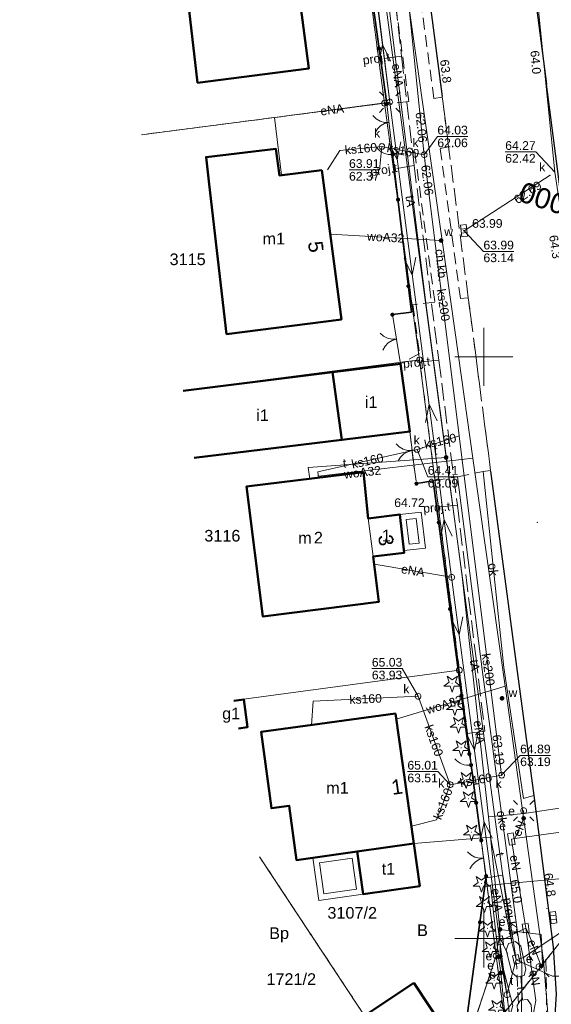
# Model space of a CAD drawing. Extents: x 6420891 to 6421372, y 5789686 to 5790696.
# Tile 36 of 48: x 6421260 to 6421306, y 5790444 to 5790529. Entities that reach past the tile are written whole.
import ezdxf
from ezdxf.enums import TextEntityAlignment as Align

# ---------------------------------------------------------------- set-up
doc = ezdxf.new("R2010")
doc.units = 0
doc.header["$PDSIZE"] = 0.75
for name, pattern in [('PRZER1-1', [2, 1, -1]), ('PRZER2-1', [3, 2, -1]), ('PRZER3-1', [4, 3, -1]), ('PRZER3-2', [5, 3, -2])]:
    doc.linetypes.add(name, pattern=pattern)
doc.layers.get('0').update_dxf_attribs({"linetype": 'CONTINUOUS', "lineweight": 13})
for name, color, linetype, lineweight in [('GEPADR', 7, 'CONTINUOUS', 18), ('GEPADR_O', 7, 'CONTINUOUS', 18), ('GEPPGD', 7, 'CONTINUOUS', 18), ('GESBLO', 7, 'CONTINUOUS', 18), ('GESBLO_O', 7, 'CONTINUOUS', 18), ('GESBTO', 7, 'CONTINUOUS', 18), ('GESBZO', 7, 'CONTINUOUS', 50), ('GESBZO_O', 7, 'CONTINUOUS', 50), ('GESDZI', 7, 'CONTINUOUS', 18), ('GESDZI_O', 7, 'CONTINUOUS', 18), ('GESJOB_O', 7, 'PRZER3-2', 35), ('GSLINK', 7, 'CONTINUOUS', 18), ('GSLINK_O', 7, 'CONTINUOUS', 18), ('GSLKBR', 7, 'CONTINUOUS', 18), ('GSLKFU', 7, 'CONTINUOUS', 18), ('GSLKOG', 7, 'CONTINUOUS', 35), ('GSLKRW', 7, 'CONTINUOUS', 25), ('GSPWPN', 7, 'CONTINUOUS', 13), ('GSPWPN_O', 7, 'CONTINUOUS', 13), ('GSPWPS', 7, 'CONTINUOUS', 13), ('GSPWPS_O', 7, 'CONTINUOUS', 13), ('GSSKOA', 7, 'PRZER3-1', 18), ('GSSKOD', 7, 'PRZER2-1', 18), ('GSSKOD_O', 7, 'PRZER2-1', 18), ('GTGTXT', 7, 'CONTINUOUS', 18), ('GULLKT', 7, 'CONTINUOUS', 18), ('GULLKT_O', 7, 'CONTINUOUS', 18), ('GUPELA', 7, 'CONTINUOUS', 18), ('GUPIKP', 7, 'CONTINUOUS', 18), ('GUPISN', 7, 'PRZER1-1', 18), ('GUPIWZ', 7, 'CONTINUOUS', 18), ('GUPIWZ_O', 7, 'CONTINUOUS', 18), ('GUPPRZ', 7, 'CONTINUOUS', 18), ('GUPPRZ_O', 7, 'CONTINUOUS', 18), ('GUSIKP', 7, 'CONTINUOUS', 18)]:
    doc.layers.add(name, color=color, linetype=linetype, lineweight=lineweight)
for name, color, linetype, lineweight, true_color in [('GESUZY', 7, 'PRZER1-1', 18, 0x008000), ('GESUZY_O', 7, 'PRZER1-1', 18, 0x008000), ('GSPRDI', 7, 'CONTINUOUS', 18, 0x008000), ('GULEPR', 1, 'CONTINUOUS', 18, 0xff0000), ('GULEPR_O', 1, 'CONTINUOUS', 18, 0xff0000), ('GULKPR', 7, 'CONTINUOUS', 18, 0x803300), ('GULKPR_O', 7, 'CONTINUOUS', 18, 0x803300), ('GULTPR', 7, 'CONTINUOUS', 18, 0xff9100), ('GULTPR_O', 7, 'CONTINUOUS', 18, 0xff9100), ('GULWPR', 5, 'CONTINUOUS', 18, 0x0000ff), ('GULWPR_O', 5, 'CONTINUOUS', 18, 0x0000ff), ('GUPESE', 1, 'CONTINUOUS', 18, 0xff0000), ('GUPESE_O', 1, 'CONTINUOUS', 18, 0xff0000), ('GUPEUT', 1, 'CONTINUOUS', 18, 0xff0000), ('GUPEUT_O', 1, 'CONTINUOUS', 18, 0xff0000), ('GUPKKS', 7, 'CONTINUOUS', 18, 0x803300), ('GUPKSD', 7, 'CONTINUOUS', 18, 0x803300), ('GUPKSD_O', 7, 'CONTINUOUS', 18, 0x803300), ('GUPTUT', 7, 'CONTINUOUS', 18, 0xff9100), ('GUPTUT_O', 7, 'CONTINUOUS', 18, 0xff9100), ('GUPWZA', 5, 'CONTINUOUS', 18, 0x0000ff), ('GUPWZA_O', 5, 'CONTINUOUS', 18, 0x0000ff)]:
    doc.layers.add(name, color=color, linetype=linetype, lineweight=lineweight, true_color=true_color)
doc.styles.add('GEO-INFO', font='Arial')

# ---------------------------------------------------------------- blocks, each defined once
blk = doc.blocks.new('SLBRA')
at = {"color": 0}
for points in [[(1.732051, 1), (1.414214, 0.585786), (1, 0.267949), (0.517638, 0.068148), (0, 0)], [(0, 0), (0.517638, -0.068148), (1, -0.267949), (1.414214, -0.585786), (1.732051, -1)]]:
    blk.add_lwpolyline(points, dxfattribs=at)
blk = doc.blocks.new('KOLO')
blk.add_hatch(color=0).paths.add_polyline_path([(-0.5, 0), (-0.482963, -0.12941), (-0.433013, -0.25), (-0.353553, -0.353553), (-0.25, -0.433013), (-0.12941, -0.482963), (0, -0.5), (0.12941, -0.482963), (0.25, -0.433013), (0.353553, -0.353553), (0.433013, -0.25), (0.482963, -0.12941), (0.5, 0), (0.482963, 0.12941), (0.433013, 0.25), (0.353553, 0.353553), (0.25, 0.433013), (0.12941, 0.482963), (0, 0.5), (-0.12941, 0.482963), (-0.25, 0.433013), (-0.353553, 0.353553), (-0.433013, 0.25), (-0.482963, 0.12941)])
blk = doc.blocks.new('EPPGS')
at = {"color": 0}
blk.add_lwpolyline([(0, 0.5), (0.154508, 0.475528), (0.293893, 0.404508), (0.404508, 0.293893), (0.475528, 0.154508), (0.5, 0), (0.475528, -0.154508), (0.404508, -0.293893), (0.293893, -0.404508), (0.154508, -0.475528), (0, -0.5), (-0.154508, -0.475528), (-0.293893, -0.404508), (-0.404508, -0.293893), (-0.475528, -0.154508), (-0.5, 0), (-0.475528, 0.154508), (-0.404508, 0.293893), (-0.293893, 0.404508), (-0.154508, 0.475528)], close=True, dxfattribs=at)
blk = doc.blocks.new('SUEO')
blk.add_hatch(color=0).paths.add_polyline_path([(-0.002174, 0.089974), (0.023762, 0.086807), (0.042561, 0.0793), (0.060131, 0.066965), (0.076266, 0.047786), (0.086234, 0.025762), (0.089972, 0.002226), (0.088646, -0.015553), (0.081114, -0.038994), (0.066834, -0.060276), (0.049699, -0.075033), (0.027576, -0.085671), (0.004027, -0.08991), (-0.019639, -0.087831), (-0.040932, -0.080154), (-0.059082, -0.067892), (-0.073734, -0.051607), (-0.08374, -0.032979), (-0.089221, -0.011817), (-0.089063, 0.012951), (-0.082571, 0.035806), (-0.069528, 0.057148), (-0.048957, 0.075519), (-0.026898, 0.085887)])
at = {"color": 0}
for points in [[(-1.767767, 1.767767), (-1.06066, 1.06066)], [(1.767767, 1.767767), (1.06066, 1.06066)], [(-1.767767, -1.767767), (-1.06066, -1.06066)], [(1.767767, -1.767767), (1.06066, -1.06066)]]:
    blk.add_lwpolyline(points, dxfattribs=at)
blk = doc.blocks.new('OKRAG_PELNY')
at = {"color": 0}
blk.add_lwpolyline([(0, 0.5), (0.12941, 0.482963), (0.25, 0.433013), (0.353553, 0.353553), (0.433013, 0.25), (0.482963, 0.12941), (0.5, 0), (0.482963, -0.12941), (0.433013, -0.25), (0.353553, -0.353553), (0.25, -0.433013), (0.12941, -0.482963), (0, -0.5), (-0.12941, -0.482963), (-0.25, -0.433013), (-0.353553, -0.353553), (-0.433013, -0.25), (-0.482963, -0.12941), (-0.5, 0), (-0.482963, 0.12941), (-0.433013, 0.25), (-0.353553, 0.353553), (-0.25, 0.433013), (-0.12941, 0.482963)], close=True, dxfattribs=at)
blk = doc.blocks.new('KTOK04')
at = {"color": 0}
blk.add_lwpolyline([(0, 0), (-0.01711, -0.261052), (-0.068148, -0.517638), (-0.152241, -0.765367), (-0.267949, -1), (-0.413293, -1.217523), (-0.585786, -1.414214), (-0.782477, -1.586707), (-1, -1.732051)], dxfattribs=at)
blk = doc.blocks.new('POINT')
at = {"color": 0}
blk.add_point((0, 0), dxfattribs=at)
blk = doc.blocks.new('SUEP1')
at = {"color": 0}
blk.add_lwpolyline([(-1.5, -1), (1.5, 0), (-1.5, 1)], dxfattribs=at)
blk = doc.blocks.new('SZAFA1')
at = {"color": 0}
blk.add_lwpolyline([(-1, -0.5), (-1, 0.5), (1, 0.5), (1, -0.5)], close=True, dxfattribs=at)
blk = doc.blocks.new('PROSTOKAT1_5-1_PELNY')
at = {"color": 0}
blk.add_lwpolyline([(0.75, -0.5), (-0.75, -0.5), (-0.75, 0.5), (0.75, 0.5)], close=True, dxfattribs=at)
blk = doc.blocks.new('SUUS05')
at = {"color": 0}
blk.add_lwpolyline([(0.5, -0.25), (-0.5, -0.25), (-0.5, 0.25), (0.5, 0.25)], close=True, dxfattribs=at)
for points in [[(-0.175, -0.25), (-0.175, 0.25)], [(0.175, -0.25), (0.175, 0.25)]]:
    blk.add_lwpolyline(points, dxfattribs=at)
blk = doc.blocks.new('SPDIP')
blk.add_hatch(color=0).paths.add_polyline_path([(0, -0.09), (0.027812, -0.085595), (0.052901, -0.072812), (0.072812, -0.052901), (0.085595, -0.027812), (0.09, 0), (0.085595, 0.027812), (0.072812, 0.052901), (0.052901, 0.072812), (0.027812, 0.085595), (0, 0.09), (-0.027812, 0.085595), (-0.052901, 0.072812), (-0.072812, 0.052901), (-0.085595, 0.027812), (-0.09, 0), (-0.085595, -0.027812), (-0.072812, -0.052901), (-0.052901, -0.072812), (-0.027812, -0.085595)])
at = {"color": 0}
blk.add_lwpolyline([(0.544942, 0.177062), (1.426676, -0.463555), (0.336792, -0.463555), (0, -1.500096), (-0.336792, -0.463555), (-1.426676, -0.463555), (-0.544942, 0.177062), (-0.881734, 1.213603), (0, 0.572986), (0.881734, 1.213603)], close=True, dxfattribs=at)

msp = doc.modelspace()

# ---------------------------------------------------------------- linework, layer by layer
at = {"linetype": 'Continuous', "lineweight": 13, "elevation": 100, "flags": 128}
for points in [[(6421300, 5790497.5), (6421300, 5790502.5)], [(6421297.5, 5790500), (6421302.5, 5790500)], [(6421300, 5790447.5), (6421300, 5790452.5)], [(6421297.5, 5790450), (6421302.5, 5790450)]]:
    msp.add_lwpolyline(points, dxfattribs=at)
at = {"layer": 'GESBLO', "linetype": 'Continuous', "lineweight": 18, "elevation": 10.18}
for points in [[(6421279.58, 5790488.86), (6421289.64, 5790490.09), (6421290.05, 5790486.09), (6421290.46, 5790482.82), (6421290.96, 5790478.95), (6421280.98, 5790477.67)], [(6421290.05, 5790486.09), (6421292.77, 5790486.45), (6421293.15, 5790483.16), (6421290.46, 5790482.82)]]:
    msp.add_lwpolyline(points, close=True, dxfattribs=at)
at = {"layer": 'GESBTO', "linetype": 'Continuous', "lineweight": 18, "elevation": 10.18}
for points in [[(6421292.77, 5790486.45), (6421294.61, 5790486.66), (6421294.98, 5790483.55), (6421293.129, 5790483.34)], [(6421293.324, 5790486.01), (6421294.172, 5790486.107), (6421294.424, 5790483.99), (6421293.569, 5790483.893)], [(6421289.087, 5790457.468), (6421289.603, 5790453.803), (6421285.79, 5790453.266), (6421285.274, 5790456.931)], [(6421288.662, 5790456.903), (6421289.038, 5790454.229), (6421286.215, 5790453.831), (6421285.839, 5790456.505)]]:
    msp.add_lwpolyline(points, close=True, dxfattribs=at)
at = {"layer": 'GESBZO', "linetype": 'Continuous', "lineweight": 50, "elevation": 10.18}
for points in [[(6421283.25, 5790537.739), (6421284.932, 5790524.796), (6421275.35, 5790523.574), (6421273.851, 5790536.511), (6421275.983, 5790536.789), (6421275.724, 5790538.773), (6421279.491, 5790539.265), (6421279.75, 5790537.282)], [(6421286.065, 5790516.067), (6421287.734, 5790503.223), (6421277.853, 5790501.964), (6421276.36, 5790514.851), (6421276.09, 5790517.18), (6421282.101, 5790517.877), (6421282.394, 5790515.607)], [(6421292.817, 5790499.415), (6421293.633, 5790493.578), (6421287.776, 5790492.864), (6421286.962, 5790498.681)], [(6421289.64, 5790490.09), (6421279.58, 5790488.86), (6421280.98, 5790477.67), (6421290.96, 5790478.95), (6421290.46, 5790482.82), (6421293.15, 5790483.16), (6421292.77, 5790486.45), (6421290.05, 5790486.09)], [(6421292.386, 5790469.333), (6421293.97, 5790458.156), (6421289.087, 5790457.468), (6421285.274, 5790456.931), (6421283.867, 5790456.733), (6421283.24, 5790461.395), (6421281.704, 5790461.188), (6421280.821, 5790467.748)], [(6421293.97, 5790458.156), (6421294.489, 5790454.492), (6421289.603, 5790453.803), (6421289.087, 5790457.468)], [(6421293.98, 5790446.164), (6421297.897, 5790440.242), (6421293.643, 5790437.428), (6421289.725, 5790443.35)]]:
    msp.add_lwpolyline(points, close=True, dxfattribs=at)
for points in [[(6421274.127, 5790497.072), (6421286.962, 5790498.681)], [(6421286.962, 5790498.681), (6421287.776, 5790492.864), (6421275.069, 5790491.317)], [(6421278.487, 5790470.426), (6421279.332, 5790470.536)], [(6421279.332, 5790470.536), (6421279.64, 5790468.155), (6421278.875, 5790468.056)]]:
    msp.add_lwpolyline(points, dxfattribs=at)
at = {"layer": 'GESDZI', "linetype": 'Continuous', "lineweight": 18, "elevation": 10.22}
for points in [[(6421310.953, 5790558.207), (6421306.901, 5790588.894), (6421302.49, 5790622.296), (6421302.21, 5790624.433), (6421297.857, 5790657.64), (6421296.657, 5790677.613), (6421271.543, 5790677.3), (6421276.797, 5790633.247), (6421278.128, 5790623.34), (6421282.932, 5790586.712), (6421285.851, 5790564.458), (6421288.583, 5790543.621), (6421291.443, 5790521.812), (6421294.47, 5790499.75), (6421297.89, 5790473.07), (6421301.058, 5790448.497), (6421301.708, 5790443.54), (6421322.605, 5790469.964), (6421320.02, 5790489.539), (6421315.57, 5790523.239), (6421313.26, 5790540.733)], [(6421301.708, 5790443.54), (6421298.235, 5790439.973), (6421301.058, 5790448.497)]]:
    msp.add_lwpolyline(points, close=True, dxfattribs=at)
for points in [[(6421288.583, 5790543.621), (6421291.443, 5790521.812), (6421270.523, 5790519.099)], [(6421270.523, 5790519.099), (6421291.443, 5790521.812)], [(6421291.443, 5790521.812), (6421294.47, 5790499.75), (6421274.12, 5790497.117)], [(6421362.667, 5790494.705), (6421362.347, 5790494.258), (6421347.895, 5790474.118), (6421336.84, 5790458.713), (6421327.656, 5790445.915), (6421323.041, 5790439.483), (6421317.983, 5790432.435), (6421308.346, 5790424.02), (6421288.481, 5790426.677), (6421301.708, 5790443.54), (6421322.605, 5790469.964), (6421329.653, 5790479.702), (6421341.447, 5790495.998), (6421349.591, 5790506.069)], [(6421274.12, 5790497.117), (6421294.47, 5790499.75)], [(6421294.47, 5790499.75), (6421297.89, 5790473.07), (6421278.482, 5790470.458)], [(6421278.482, 5790470.458), (6421297.89, 5790473.07), (6421301.058, 5790448.497), (6421298.235, 5790439.973)], [(6421298.235, 5790439.973), (6421294.499, 5790436.135), (6421280.68, 5790457.022)], [(6421280.68, 5790457.022), (6421294.499, 5790436.135)]]:
    msp.add_lwpolyline(points, dxfattribs=at)
at = {"layer": 'GESUZY', "linetype": 'PRZER1-1', "lineweight": 18, "ltscale": 0.5, "elevation": 10.08}
for points in [[(6421310.953, 5790558.207), (6421306.901, 5790588.894), (6421302.49, 5790622.296), (6421302.21, 5790624.433), (6421297.857, 5790657.64), (6421296.657, 5790677.613), (6421271.543, 5790677.3), (6421276.797, 5790633.247), (6421278.128, 5790623.34), (6421282.932, 5790586.712), (6421285.851, 5790564.458), (6421288.583, 5790543.621), (6421291.443, 5790521.812), (6421294.47, 5790499.75), (6421297.89, 5790473.07), (6421301.058, 5790448.497), (6421301.708, 5790443.54), (6421322.605, 5790469.964), (6421320.02, 5790489.539), (6421315.57, 5790523.239), (6421313.26, 5790540.733)], [(6421301.058, 5790448.497), (6421301.708, 5790443.54), (6421288.481, 5790426.677), (6421286.907, 5790428.337), (6421285.532, 5790429.787), (6421287.32, 5790429.768), (6421288.296, 5790429.764), (6421294.499, 5790436.135), (6421298.235, 5790439.973)]]:
    msp.add_lwpolyline(points, close=True, dxfattribs=at)
for points in [[(6421260.036, 5790583.194), (6421264.99, 5790584.48), (6421282.932, 5790586.712), (6421285.851, 5790564.458), (6421288.583, 5790543.621), (6421291.443, 5790521.812)], [(6421270.523, 5790519.099), (6421291.443, 5790521.812), (6421294.47, 5790499.75), (6421297.89, 5790473.07), (6421301.058, 5790448.497), (6421298.235, 5790439.973), (6421294.499, 5790436.135)], [(6421291.443, 5790521.812), (6421270.523, 5790519.099)], [(6421362.667, 5790494.705), (6421362.347, 5790494.258), (6421347.895, 5790474.118), (6421336.84, 5790458.713), (6421327.656, 5790445.915), (6421323.041, 5790439.483), (6421317.983, 5790432.435), (6421308.346, 5790424.02), (6421288.481, 5790426.677), (6421301.708, 5790443.54), (6421322.605, 5790469.964), (6421329.653, 5790479.702), (6421341.447, 5790495.998), (6421349.591, 5790506.069)], [(6421294.499, 5790436.135), (6421280.68, 5790457.022)], [(6421280.68, 5790457.022), (6421294.499, 5790436.135), (6421288.296, 5790429.764), (6421287.32, 5790429.768), (6421283.458, 5790440.041)]]:
    msp.add_lwpolyline(points, dxfattribs=at)
at = {"layer": 'GSLINK', "linetype": 'Continuous', "lineweight": 18, "elevation": 10.18}
for points in [[(6421299.93, 5790490.14), (6421301.72, 5790473.3), (6421303.42, 5790462.02), (6421304.31, 5790462.28)], [(6421297.72, 5790489.69), (6421299.86, 5790473.11), (6421303.28, 5790447.74), (6421303.25, 5790441.91), (6421299.82, 5790438.45), (6421298.12, 5790439.97), (6421297.897, 5790440.242)]]:
    msp.add_lwpolyline(points, dxfattribs=at)
at = {"layer": 'GSLKBR', "linetype": 'Continuous', "lineweight": 18, "elevation": 10.18}
for points in [[(6421291.64, 5790521.76), (6421292.03, 5790518.56)], [(6421292.13, 5790503.63), (6421292.817, 5790499.415)], [(6421293.633, 5790493.578), (6421294.02, 5790490.31)], [(6421299.78, 5790458.42), (6421300.2, 5790455.35)]]:
    msp.add_lwpolyline(points, dxfattribs=at)
at = {"layer": 'GSLKFU', "linetype": 'Continuous', "lineweight": 18, "elevation": 10.18}
for points in [[(6421292.03, 5790518.56), (6421292.15, 5790517.4)], [(6421298.75, 5790465.86), (6421298.9, 5790464.9)]]:
    msp.add_lwpolyline(points, dxfattribs=at)
at = {"layer": 'GSLKOG', "linetype": 'Continuous', "lineweight": 35, "elevation": 10.18}
for points in [[(6421291.64, 5790521.76), (6421289.29, 5790538.7)], [(6421292.15, 5790517.4), (6421293.77, 5790503.85), (6421292.13, 5790503.63)], [(6421294.2, 5790489.1), (6421295.65, 5790489.33), (6421297.78, 5790473.08), (6421298.75, 5790465.86)], [(6421298.9, 5790464.9), (6421299.78, 5790458.42)], [(6421300.2, 5790455.35), (6421298.12, 5790439.97)]]:
    msp.add_lwpolyline(points, dxfattribs=at)
at = {"layer": 'GSLKRW', "linetype": 'Continuous', "lineweight": 25, "elevation": 10.18}
for points in [[(6421281.375, 5790636.915), (6421283.432, 5790621.049), (6421283.529, 5790620.052), (6421285.57, 5790605.38), (6421287.4, 5790591.36), (6421288.79, 5790580.79), (6421291.53, 5790560.12), (6421293.62, 5790543.95), (6421294.18, 5790539.48), (6421296.4, 5790522.4)], [(6421303.89, 5790535.1), (6421303.91, 5790534.9), (6421305.4, 5790523.44)], [(6421310.88, 5790481.08), (6421308.2, 5790502), (6421307.53, 5790507.12), (6421305.4, 5790523.44)], [(6421300.56, 5790490.18), (6421302.82, 5790473.38), (6421304.31, 5790462.28), (6421305.97, 5790449.23), (6421306.23, 5790445.21), (6421305.9, 5790440.28), (6421304.55, 5790435.41), (6421301.46, 5790429.38), (6421297.79, 5790423.11), (6421290.67, 5790411.28), (6421287.827, 5790406.572)]]:
    msp.add_lwpolyline(points, dxfattribs=at)
at = {"layer": 'GSSKOA', "linetype": 'PRZER3-1', "lineweight": 18, "ltscale": 0.5, "elevation": 10.18}
for points in [[(6421296.4, 5790522.4), (6421294.18, 5790539.48), (6421293.62, 5790543.95), (6421291.53, 5790560.12), (6421288.79, 5790580.79), (6421287.4, 5790591.36), (6421283.529, 5790620.052), (6421283.432, 5790621.049), (6421281.375, 5790636.915)], [(6421289.1, 5790633.46), (6421291.05, 5790618), (6421292.49, 5790606.79), (6421293.56, 5790599.16), (6421295.98, 5790580.4), (6421296.76, 5790574.45), (6421297.51, 5790569.5), (6421298.37, 5790564.6), (6421301.88, 5790546.94), (6421302.45, 5790543.96), (6421303.23, 5790539.45), (6421303.89, 5790535.1), (6421305.4, 5790523.44)], [(6421300.58, 5790490.24), (6421298.66, 5790505.08), (6421296.97, 5790518.06), (6421296.42, 5790522.32), (6421296.4, 5790522.4)]]:
    msp.add_lwpolyline(points, dxfattribs=at)
at = {"layer": 'GSSKOD', "linetype": 'PRZER2-1', "lineweight": 18, "ltscale": 0.5, "elevation": 10.18}
for points in [[(6421290.78, 5790543.51), (6421288.65, 5790543.08), (6421289.12, 5790539.86), (6421289.29, 5790538.7), (6421291.21, 5790539.17), (6421293.54, 5790521.95)], [(6421295.7, 5790522.21), (6421293.4, 5790539.38), (6421294.18, 5790539.48), (6421293.62, 5790543.95), (6421292.86, 5790543.81)], [(6421293.54, 5790521.95), (6421291.64, 5790521.76), (6421292.03, 5790518.56), (6421292.15, 5790517.4), (6421294.05, 5790517.64), (6421295.78, 5790504.7), (6421293.9, 5790504.48), (6421294.46, 5790500.28), (6421292.817, 5790499.415), (6421293.633, 5790493.578), (6421294.02, 5790490.31), (6421294.2, 5790489.1), (6421297.72, 5790489.69), (6421299.93, 5790490.14), (6421300.58, 5790490.24), (6421298.66, 5790505.08), (6421297.98, 5790505.01), (6421296.24, 5790517.92), (6421296.97, 5790518.06), (6421296.42, 5790522.32), (6421295.7, 5790522.21)], [(6421287.8, 5790425.92), (6421296.18, 5790434.62), (6421294.55, 5790436.24), (6421293.73, 5790437.53), (6421297.88, 5790440.16), (6421299.8, 5790438.38), (6421301.18, 5790439.83), (6421302.39, 5790441.44), (6421302.88, 5790442.9), (6421302.98, 5790444.36), (6421302.81, 5790447.91)], [(6421305.33, 5790448.15), (6421305.4, 5790445.27), (6421305.4, 5790443.05), (6421304.87, 5790440.82), (6421303.9, 5790439.19), (6421302.23, 5790437.35), (6421292.46, 5790427.16), (6421289.9, 5790419.95)]]:
    msp.add_lwpolyline(points, dxfattribs=at)
at = {"layer": 'GULEPR', "linetype": 'Continuous', "lineweight": 18, "elevation": 10.14}
for points in [[(6421286.415, 5790613.136), (6421284.198, 5790612.797), (6421288.464, 5790580.778), (6421285.307, 5790579.915), (6421288.084, 5790559.528), (6421291.594, 5790532.104), (6421295.038, 5790504.432), (6421298.122, 5790481.118), (6421300.415, 5790460.439)], [(6421302.178, 5790443.619), (6421301.993, 5790445.159), (6421297.226, 5790481.046), (6421291.902, 5790521.906), (6421286.463, 5790564.519), (6421280.8, 5790605.97), (6421280.831, 5790606.899)], [(6421291.902, 5790521.906), (6421289.843, 5790538.627), (6421283.186, 5790538.237), (6421280.181, 5790537.842), (6421279.921, 5790539.826), (6421275.163, 5790539.204), (6421275.487, 5790536.725)], [(6421291.902, 5790521.906), (6421281.97, 5790520.594), (6421282.592, 5790515.632)], [(6421297.226, 5790481.046), (6421290.57, 5790482.177)], [(6421300.415, 5790460.439), (6421303.471, 5790460.733), (6421312.8, 5790462.143)], [(6421300.415, 5790460.439), (6421301.388, 5790450.768), (6421301.415, 5790448.446)], [(6421302.372, 5790458.533), (6421302.681, 5790458.576), (6421316.565, 5790460.491), (6421316.928, 5790460.541)], [(6421302.372, 5790458.533), (6421302.681, 5790458.576), (6421303.43, 5790460.32)], [(6421303.425, 5790460.974), (6421303.471, 5790460.733)], [(6421317.343, 5790459.258), (6421313.597, 5790455.767), (6421300.565, 5790454.564), (6421301.271, 5790448.415), (6421301.453, 5790447.03)], [(6421303.608, 5790450.879), (6421303.472, 5790451.723), (6421302.466, 5790457.95), (6421302.372, 5790458.533)], [(6421299.741, 5790435.351), (6421299.962, 5790435.609), (6421301.14, 5790436.88), (6421303.63, 5790440.06), (6421304.48, 5790444.64), (6421303.608, 5790450.879)], [(6421301.388, 5790450.768), (6421304.931, 5790450.323), (6421305.044, 5790447.78), (6421304.75, 5790447.565)], [(6421303.608, 5790450.879), (6421303.251, 5790450.71), (6421301.542, 5790449.836), (6421301.39, 5790449.828)], [(6421304.95, 5790447.63), (6421303.812, 5790450.511), (6421303.608, 5790450.879)], [(6421301.415, 5790448.446), (6421302.509, 5790444.235), (6421301.376, 5790440.294), (6421302.276, 5790435.886), (6421300.756, 5790432.083), (6421291.492, 5790416.737), (6421299.607, 5790410.307), (6421294.831, 5790402.962), (6421293.901, 5790401.424)], [(6421301.415, 5790448.446), (6421301.993, 5790445.159), (6421302.178, 5790443.619)], [(6421301.453, 5790447.03), (6421302.592, 5790435.559), (6421292.731, 5790416.398)]]:
    msp.add_lwpolyline(points, dxfattribs=at)
at = {"layer": 'GULKPR', "linetype": 'Continuous', "lineweight": 18, "elevation": 10.14}
for points in [[(6421320.071, 5790462.63), (6421314.42, 5790461.519), (6421306.125, 5790515.884), (6421302.445, 5790552.271), (6421298.344, 5790588.432), (6421293.295, 5790632.152)], [(6421301.531, 5790464.03), (6421301.469, 5790464.526), (6421297.885, 5790493.205), (6421294.927, 5790516.883), (6421294.865, 5790517.379), (6421294.814, 5790517.877), (6421292.74, 5790538.13), (6421290.282, 5790562.062), (6421290.231, 5790562.559), (6421290.164, 5790563.055), (6421287.489, 5790582.952), (6421287.422, 5790583.448), (6421287.347, 5790583.942), (6421280.483, 5790629.297), (6421280.408, 5790629.792)], [(6421286.55, 5790516.09), (6421287.61, 5790517.75), (6421291.22, 5790518.09)], [(6421291.22, 5790518.09), (6421294.865, 5790517.379)], [(6421305.705, 5790515.613), (6421298.294, 5790510.845)], [(6421297.885, 5790493.205), (6421294.729, 5790492.187), (6421294.253, 5790492.034)], [(6421285.76, 5790489.62), (6421285.7, 5790490.11), (6421294.253, 5790492.034)], [(6421285.17, 5790468.34), (6421285.3, 5790470.38), (6421294.34, 5790470.82)], [(6421294.34, 5790470.82), (6421297.1, 5790463.21)], [(6421297.1, 5790463.21), (6421301.531, 5790464.03)], [(6421293.76, 5790459.64), (6421295.92, 5790460.2), (6421297.1, 5790463.21)]]:
    msp.add_lwpolyline(points, dxfattribs=at)
at = {"layer": 'GULLKT', "linetype": 'Continuous', "lineweight": 18, "elevation": 10.12}
msp.add_lwpolyline([(6421301.993, 5790445.159), (6421302.798, 5790448.184), (6421301.637, 5790455.424), (6421300.089, 5790455.186)], dxfattribs=at)
at = {"layer": 'GULTPR', "linetype": 'PRZER3-1', "lineweight": 18, "ltscale": 0.5, "elevation": 10.14}
for points in [[(6421280.798, 5790613.842), (6421283.923, 5790590.994), (6421286.016, 5790579.417), (6421289.091, 5790557.12), (6421291.732, 5790536.372), (6421292.919, 5790525.868), (6421293.996, 5790516.459), (6421296.122, 5790499.716), (6421297.725, 5790487.251), (6421299.298, 5790474.286), (6421300.079, 5790467.815), (6421298.552, 5790467.609)], [(6421292.919, 5790525.868), (6421290.947, 5790525.597)], [(6421293.996, 5790516.459), (6421292.186, 5790516.152)], [(6421296.122, 5790499.716), (6421294.363, 5790499.547)], [(6421297.725, 5790487.251), (6421295.997, 5790487.088)]]:
    msp.add_lwpolyline(points, dxfattribs=at)
at = {"layer": 'GULTPR', "linetype": 'Continuous', "lineweight": 18, "elevation": 10.14}
for points in [[(6421302.79, 5790448.162), (6421302.423, 5790449.644), (6421296.75, 5790491.348), (6421290.422, 5790538.895), (6421289.614, 5790544.967), (6421289.383, 5790546.707), (6421281.8, 5790605.024)], [(6421296.75, 5790491.348), (6421284.873, 5790490.475), (6421285.011, 5790489.524)], [(6421319.321, 5790470.638), (6421319.507, 5790469.946), (6421317.397, 5790458.13), (6421316.323, 5790457.049), (6421303.403, 5790448.34), (6421302.79, 5790448.162)], [(6421302.423, 5790449.644), (6421300.579, 5790458.693), (6421293.97, 5790458.156)], [(6421303.172, 5790446.724), (6421303.325, 5790444.699)]]:
    msp.add_lwpolyline(points, dxfattribs=at)
at = {"layer": 'GULWPR', "linetype": 'Continuous', "lineweight": 18, "elevation": 10.14}
for points in [[(6421280.993, 5790621.17), (6421286.507, 5790580.74), (6421287.788, 5790571.348), (6421288.677, 5790564.828), (6421289.653, 5790559.304), (6421290.763, 5790550.061), (6421293.147, 5790533.435), (6421293.489, 5790530.595), (6421296.423, 5790509.998), (6421297.826, 5790500.063), (6421299.061, 5790491.3), (6421301.825, 5790471.676), (6421305.147, 5790448.085), (6421305.582, 5790442.848), (6421293.948, 5790431.589)], [(6421296.423, 5790509.998), (6421296.321, 5790510.004), (6421286.78, 5790510.562)], [(6421299.061, 5790491.3), (6421285.777, 5790489.747), (6421285.795, 5790489.62)], [(6421301.825, 5790471.676), (6421301.366, 5790471.537), (6421292.456, 5790468.841)]]:
    msp.add_lwpolyline(points, dxfattribs=at)
at = {"layer": 'GUPISN', "linetype": 'PRZER1-1', "lineweight": 18, "ltscale": 0.5, "elevation": 10.16}
msp.add_lwpolyline([(6421301.993, 5790445.159), (6421302.362, 5790442.079)], dxfattribs=at)
at = {"layer": 'GUPPRZ_O', "linetype": 'Continuous', "lineweight": 9, "elevation": 10.8, "flags": 128}
for points in [[(6421298.62, 5790518.956), (6421295.999, 5790518.956), (6421294.865, 5790517.379)], [(6421295.999, 5790518.956), (6421298.62, 5790518.956)], [(6421288.395, 5790516.077), (6421291.016, 5790516.077), (6421291.22, 5790518.09)], [(6421301.842, 5790517.625), (6421304.463, 5790517.625), (6421306.125, 5790515.884)], [(6421301.842, 5790517.625), (6421304.463, 5790517.625)], [(6421288.395, 5790516.077), (6421291.016, 5790516.077)], [(6421302.587, 5790509.069), (6421299.966, 5790509.069), (6421298.294, 5790510.845)], [(6421299.966, 5790509.069), (6421302.587, 5790509.069)], [(6421297.792, 5790489.688), (6421295.172, 5790489.688), (6421294.253, 5790492.034)], [(6421295.172, 5790489.688), (6421297.792, 5790489.688)], [(6421290.359, 5790473.189), (6421292.98, 5790473.189), (6421294.34, 5790470.82)], [(6421290.359, 5790473.189), (6421292.98, 5790473.189)], [(6421305.748, 5790465.732), (6421303.127, 5790465.732), (6421301.531, 5790464.03)], [(6421303.127, 5790465.732), (6421305.748, 5790465.732)], [(6421293.419, 5790464.339), (6421296.04, 5790464.339), (6421297.1, 5790463.21)], [(6421293.419, 5790464.339), (6421296.04, 5790464.339)], [(6421308.53, 5790446.756), (6421305.909, 5790446.756), (6421302.79, 5790448.162)]]:
    msp.add_lwpolyline(points, dxfattribs=at)
at = {"layer": 'GUSIKP', "linetype": 'Continuous', "lineweight": 18, "elevation": 10.14}
for points in [[(6421302.418, 5790447.049), (6421301.918, 5790448.996), (6421302.133, 5790449.57), (6421302.714, 5790449.719), (6421303.178, 5790449.319), (6421303.629, 5790447.36), (6421303.463, 5790446.799), (6421302.882, 5790446.65)], [(6421303.012, 5790442.219), (6421302.884, 5790444.219), (6421303.155, 5790444.688), (6421303.754, 5790444.726), (6421304.082, 5790444.295), (6421304.21, 5790442.295), (6421303.939, 5790441.826), (6421303.34, 5790441.788)]]:
    msp.add_lwpolyline(points, close=True, dxfattribs=at)

# ---------------------------------------------------------------- block references
at = {"layer": 'GEPADR', "lineweight": 18}
for p in [(6421286.156, 5790509.548, 10.28), (6421292.196, 5790484.316, 10.28), (6421292.435, 5790463.639, 10.28)]:
    msp.add_blockref('POINT', p, dxfattribs=at)
at = {"layer": 'GEPPGD', "lineweight": 18, "xscale": 0.5, "yscale": 0.5}
for p in [(6421291.443, 5790521.812, 10.24), (6421294.47, 5790499.75, 10.24), (6421297.89, 5790473.07, 10.24), (6421301.058, 5790448.497, 10.24)]:
    msp.add_blockref('EPPGS', p, dxfattribs=at)
at = {"layer": 'GSLKBR', "lineweight": 18, "xscale": 0.75, "yscale": 0.75}
for p, rotation in [((6421291.835, 5790520.16, 10.18), 186.9486543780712), ((6421292.474, 5790501.522, 10.18), 189.2594535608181), ((6421293.827, 5790491.944, 10.18), 186.7498598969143), ((6421299.99, 5790456.885, 10.18), 187.7901496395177)]:
    msp.add_blockref('SLBRA', p, dxfattribs=dict(at, rotation=rotation))
at = {"layer": 'GSLKFU', "lineweight": 18, "xscale": 0.75, "yscale": 0.75}
for p, rotation in [((6421292.15, 5790517.4, 10.18), 275.9061411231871), ((6421298.9, 5790464.9, 10.18), 278.8806591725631)]:
    msp.add_blockref('KTOK04', p, dxfattribs=dict(at, rotation=rotation))
at = {"layer": 'GSLKOG', "lineweight": 35, "xscale": 0.35, "yscale": 0.35}
for p in [(6421290.98, 5790526.516, 10.18), (6421291.64, 5790521.76, 10.18), (6421292.15, 5790517.4, 10.18), (6421292.613, 5790513.527, 10.18), (6421293.503, 5790506.08, 10.18), (6421292.13, 5790503.63, 10.18), (6421294.2, 5790489.1, 10.18), (6421296.118, 5790485.758, 10.18), (6421297.093, 5790478.321, 10.18), (6421298.075, 5790470.886, 10.18), (6421298.75, 5790465.86, 10.18), (6421298.9, 5790464.9, 10.18), (6421299.34, 5790461.66, 10.18), (6421299.78, 5790458.42, 10.18), (6421300.2, 5790455.35, 10.18), (6421299.663, 5790451.376, 10.18)]:
    msp.add_blockref('KOLO', p, dxfattribs=at)
at = {"layer": 'GSPRDI', "lineweight": 18, "xscale": 0.5, "yscale": 0.5}
for p in [(6421297.28, 5790471.93, 10.12), (6421297.51, 5790469.91, 10.12), (6421297.82, 5790468.38, 10.12), (6421298.05, 5790466.38, 10.12), (6421298.48, 5790463.64, 10.12), (6421298.67, 5790462, 10.12), (6421298.95, 5790459.12, 10.12), (6421299.79, 5790454.72, 10.12), (6421300.06, 5790452.98, 10.12), (6421300.32, 5790450.86, 10.12), (6421300.57, 5790449.1, 10.12), (6421300.88, 5790446.39, 10.12), (6421301.12, 5790444.05, 10.12)]:
    msp.add_blockref('SPDIP', p, dxfattribs=at)
at = {"layer": 'GSPWPN', "lineweight": 13, "xscale": 0.09, "yscale": 0.09}
for p in [(6421305.4, 5790523.44, 10.08), (6421296.4, 5790522.4, 10.08), (6421305.42, 5790452.56, 10.08), (6421302.68, 5790452.29, 10.08)]:
    msp.add_blockref('KOLO', p, dxfattribs=at)
at = {"layer": 'GSPWPS', "lineweight": 13, "xscale": 0.09, "yscale": 0.09}
for p in [(6421298.24, 5790510.85, 10.08), (6421292.77, 5790486.45, 10.08)]:
    msp.add_blockref('KOLO', p, dxfattribs=at)
at = {"layer": 'GTGTXT', "lineweight": 18}
msp.add_blockref('POINT', (6421304.615, 5790485.758, 10.02), dxfattribs=at)
at = {"layer": 'GULEPR', "lineweight": 18, "xscale": 0.5, "yscale": 0.5}
for p, rotation in [((6421291.364, 5790526.122, 10.15), 97.27442518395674), ((6421292.451, 5790517.692, 10.15), 277.4234934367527), ((6421293.743, 5790507.776, 10.15), 277.4234934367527), ((6421295.385, 5790495.177, 10.15), 97.42349343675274), ((6421296.677, 5790485.261, 10.15), 97.42349343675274), ((6421297.785, 5790476.833, 10.15), 277.5671516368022), ((6421299.102, 5790466.92, 10.15), 277.5671516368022), ((6421300.117, 5790459.284, 10.15), 97.56715163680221), ((6421301.434, 5790449.372, 10.15), 97.56715163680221)]:
    msp.add_blockref('SUEP1', p, dxfattribs=dict(at, rotation=rotation))
at = {"layer": 'GUPELA', "lineweight": 18, "xscale": 0.5, "yscale": 0.5}
for name, p in [('SUEO', (6421291.902, 5790521.906, 10.15)), ('OKRAG_PELNY', (6421291.902, 5790521.906, 10.16)), ('SUEO', (6421303.425, 5790460.974, 10.15)), ('OKRAG_PELNY', (6421303.425, 5790460.974, 10.16)), ('SUEO', (6421304.75, 5790447.565, 10.15)), ('OKRAG_PELNY', (6421304.75, 5790447.565, 10.16))]:
    msp.add_blockref(name, p, dxfattribs=at)
at = {"layer": 'GUPESE', "lineweight": 18, "xscale": 0.5, "yscale": 0.5, "rotation": 279.0919764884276}
msp.add_blockref('SZAFA1', (6421302.372, 5790458.533, 10.16), dxfattribs=at)
at = {"layer": 'GUPEUT', "lineweight": 18, "xscale": 0.4, "yscale": 0.4}
for p in [(6421303.43, 5790460.32, 10.16), (6421301.388, 5790450.768, 10.16), (6421301.271, 5790448.415, 10.16), (6421301.415, 5790448.446, 10.16), (6421304.95, 5790447.63, 10.16), (6421301.453, 5790447.03, 10.16)]:
    msp.add_blockref('KOLO', p, dxfattribs=at)
at = {"layer": 'GUPIKP', "lineweight": 18, "xscale": 0.5, "yscale": 0.5}
for p, rotation in [((6421303.608, 5790450.879, 10.16), 97.80133210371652), ((6421301.39, 5790449.828, 10.16), 276.5749015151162)]:
    msp.add_blockref('PROSTOKAT1_5-1_PELNY', p, dxfattribs=dict(at, rotation=rotation))
at = {"layer": 'GUPISN', "lineweight": 18, "xscale": 0.5, "yscale": 0.5}
for p in [(6421297.226, 5790481.046, 10.16), (6421301.993, 5790445.159, 10.16)]:
    msp.add_blockref('OKRAG_PELNY', p, dxfattribs=at)
at = {"layer": 'GUPIWZ', "lineweight": 18, "xscale": 0.5, "yscale": 0.5, "rotation": 283.9810941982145}
msp.add_blockref('PROSTOKAT1_5-1_PELNY', (6421302.798, 5790448.184, 10.18), dxfattribs=at)
at = {"layer": 'GUPKKS', "lineweight": 18}
for p, rotation in [((6421298.294, 5790510.845, 10.16), 276.7080082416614), ((6421305.99, 5790451.787, 10.16), 277.0249016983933)]:
    msp.add_blockref('SUUS05', p, dxfattribs=dict(at, rotation=rotation))
at = {"layer": 'GUPKSD', "lineweight": 18, "xscale": 0.5, "yscale": 0.5}
for p in [(6421291.22, 5790518.09, 10.16), (6421294.865, 5790517.379, 10.16), (6421294.253, 5790492.034, 10.16), (6421294.34, 5790470.82, 10.16), (6421301.531, 5790464.03, 10.16), (6421297.1, 5790463.21, 10.16)]:
    msp.add_blockref('OKRAG_PELNY', p, dxfattribs=at)
at = {"layer": 'GUPPRZ', "lineweight": 18}
for p in [(6421291.22, 5790518.09, 10.16), (6421294.814, 5790517.877, 10.16), (6421294.865, 5790517.379, 10.16), (6421294.927, 5790516.883, 10.16), (6421305.705, 5790515.613, 10.16), (6421298.294, 5790510.845, 10.16), (6421294.253, 5790492.034, 10.16), (6421294.729, 5790492.187, 10.16), (6421294.34, 5790470.82, 10.16), (6421301.469, 5790464.526, 10.16), (6421301.531, 5790464.03, 10.16), (6421297.1, 5790463.21, 10.16), (6421302.423, 5790449.644, 10.16), (6421302.79, 5790448.162, 10.16), (6421303.403, 5790448.34, 10.16), (6421303.172, 5790446.724, 10.16)]:
    msp.add_blockref('POINT', p, dxfattribs=at)
at = {"layer": 'GUPTUT', "lineweight": 18, "xscale": 0.4, "yscale": 0.4}
msp.add_blockref('KOLO', (6421296.75, 5790491.348, 10.16), dxfattribs=at)
at = {"layer": 'GUPWZA', "lineweight": 18, "xscale": 0.4, "yscale": 0.4}
for p in [(6421296.321, 5790510.004, 10.16), (6421301.57, 5790470.64, 10.16)]:
    msp.add_blockref('KOLO', p, dxfattribs=at)

# ---------------------------------------------------------------- texts
at = {"layer": 'GEPADR_O', "linetype": 'Continuous', "lineweight": 0, "style": 'GEO-INFO'}
for s, rotation, p in [('5', 277.40074, (6421286.156, 5790509.548, 10.8)), ('3', 277.74561, (6421292.196, 5790484.316, 10.8)), ('1', 8.06612, (6421292.435, 5790463.639, 10.8))]:
    msp.add_text(s, height=1.25, rotation=rotation, dxfattribs=at).set_placement(p, align=Align.TOP_CENTER)
at = {"layer": 'GESBLO_O', "linetype": 'Continuous', "lineweight": 0, "style": 'GEO-INFO'}
for s, p in [('2', (6421285.755, 5790484.463, 10.8)), ('1', (6421291.6, 5790484.63, 10.8))]:
    msp.add_text(s, height=1, dxfattribs=at).set_placement(p, align=Align.MIDDLE)
at = {"layer": 'GESBZO_O', "linetype": 'Continuous', "lineweight": 0, "style": 'GEO-INFO'}
for s, p in [('m1', (6421281.912, 5790510.168, 10.8)), ('i1', (6421290.298, 5790496.135, 10.8)), ('m', (6421284.598, 5790484.431, 10.8)), ('g1', (6421278.246, 5790469.185, 10.8)), ('m1', (6421287.395, 5790462.939, 10.8)), ('t1', (6421291.788, 5790455.98, 10.8))]:
    msp.add_text(s, height=1, dxfattribs=at).set_placement(p, align=Align.MIDDLE)
msp.add_text('i1', height=1, dxfattribs=at).set_placement((6421280.951, 5790494.98, 10.8), align=Align.MIDDLE_CENTER)
at = {"layer": 'GESDZI_O', "linetype": 'Continuous', "lineweight": 0, "style": 'GEO-INFO'}
for s, p in [('3115', (6421274.498, 5790508.39, 10.8)), ('3116', (6421277.486, 5790484.621, 10.8)), ('3107/2', (6421288.667, 5790452.211, 10.8)), ('1721/2', (6421283.418, 5790446.516, 10.8))]:
    msp.add_text(s, height=1, dxfattribs=at).set_placement(p, align=Align.MIDDLE)
at = {"layer": 'GESJOB_O', "linetype": 'Continuous', "lineweight": 0, "style": 'GEO-INFO'}
msp.add_text('0001 Mosina', height=1.75, rotation=342.03929, dxfattribs=at).set_placement((6421309.805, 5790512.11, 10.8), align=Align.MIDDLE_CENTER)
at = {"layer": 'GESUZY_O', "linetype": 'Continuous', "lineweight": 0, "style": 'GEO-INFO'}
for s, p in [('Bp', (6421282.374, 5790450.297, 10.8)), ('B', (6421294.719, 5790450.695, 10.8))]:
    msp.add_text(s, height=1, dxfattribs=at).set_placement(p, align=Align.MIDDLE)
at = {"layer": 'GSLINK_O', "linetype": 'Continuous', "lineweight": 0, "style": 'GEO-INFO'}
for rotation, p in [(276.06745, (6421300.825, 5790481.72, 10.8)), (277.67747, (6421301.57, 5790460.425, 10.8))]:
    msp.add_text('ok', height=0.75, rotation=rotation, dxfattribs=at).set_placement(p, align=Align.MIDDLE)
at = {"layer": 'GSPWPN_O', "linetype": 'Continuous', "lineweight": 0, "style": 'GEO-INFO'}
for s, rotation, p in [('64.0', 274.96085, (6421304.008, 5790526.319, 10.8)), ('63.8', 276.74325, (6421296.228, 5790525.525, 10.8)), ('64.3', 278.76914, (6421305.616, 5790510.415, 10.8)), ('64.8', 278.73877, (6421305.159, 5790455.554, 10.8)), ('65.0', 278.73877, (6421302.273, 5790454.996, 10.8))]:
    msp.add_text(s, height=0.75, rotation=rotation, dxfattribs=at).set_placement(p)
at = {"layer": 'GSPWPS_O', "linetype": 'Continuous', "lineweight": 0, "style": 'GEO-INFO'}
for s, p in [('63.99', (6421298.99, 5790511.1, 10.8)), ('64.72', (6421292.288, 5790487.084, 10.8))]:
    msp.add_text(s, height=0.75, dxfattribs=at).set_placement(p)
at = {"layer": 'GSSKOD_O', "linetype": 'Continuous', "lineweight": 0, "style": 'GEO-INFO'}
msp.add_text('ch.kb.', height=0.75, rotation=276.1509, dxfattribs=at).set_placement((6421296.345, 5790507.881, 10.8), align=Align.MIDDLE)
at = {"layer": 'GULEPR_O', "linetype": 'Continuous', "lineweight": 0, "style": 'GEO-INFO'}
for s, rotation, p in [('eNA', 277.58782, (6421292.577, 5790524.206, 10.8)), ('eNA', 7.52725, (6421286.936, 5790521.25, 10.8)), ('eNA', 350.3601, (6421293.898, 5790481.611, 10.8)), ('eNA', 277.58782, (6421299.607, 5790467.727, 10.8)), ('eN', 66.75157, (6421303.055, 5790459.448, 10.8)), ('eN', 279.17357, (6421302.701, 5790456.498, 10.8)), ('eNA', 276.79595, (6421301.134, 5790453.289, 10.8)), ('eN', 292.4397, (6421304.316, 5790449.236, 10.8)), ('eN', 277.95467, (6421304.384, 5790446.606, 10.8))]:
    msp.add_text(s, height=0.75, rotation=rotation, dxfattribs=at).set_placement(p, align=Align.MIDDLE)
at = {"layer": 'GULKPR_O', "linetype": 'Continuous', "lineweight": 0, "style": 'GEO-INFO'}
for s, rotation, p in [('ks160', 5.38041, (6421289.415, 5790517.92, 10.8)), ('ks160', 348.96935, (6421293.043, 5790517.735, 10.8)), ('ks200', 278.60619, (6421296.532, 5790504.465, 10.8)), ('ks160', 12.6751, (6421296.248, 5790492.777, 10.8)), ('ks160', 12.67509, (6421289.977, 5790491.072, 10.8)), ('ks200', 278.60619, (6421300.395, 5790473.117, 10.8)), ('ks160', 2.78653, (6421289.82, 5790470.6, 10.8)), ('ks160', 289.93473, (6421295.72, 5790467.015, 10.8)), ('ks160', 10.47962, (6421299.315, 5790463.62, 10.8)), ('ks160', 68.5935, (6421296.46, 5790461.578, 10.8))]:
    msp.add_text(s, height=0.75, rotation=rotation, dxfattribs=at).set_placement(p, align=Align.MIDDLE)
at = {"layer": 'GULLKT_O', "linetype": 'Continuous', "lineweight": 0, "style": 'GEO-INFO'}
msp.add_text('proj.KT', height=0.75, rotation=279.10913, dxfattribs=at).set_placement((6421302.217, 5790451.804, 10.8), align=Align.MIDDLE)
at = {"layer": 'GULTPR_O', "linetype": 'Continuous', "lineweight": 0, "style": 'GEO-INFO'}
for s, rotation, p in [('proj.t', 7.84077, (6421290.743, 5790525.566, 10.8)), ('proj.t', 9.61121, (6421291.393, 5790516, 10.8)), ('tA', 277.40836, (6421293.683, 5790513.386, 10.8)), ('proj.t', 5.47294, (6421294.206, 5790499.432, 10.8)), ('t', 4.20323, (6421288.004, 5790490.855, 10.8)), ('proj.t', 5.38986, (6421295.944, 5790486.97, 10.8)), ('tA', 277.40836, (6421299.223, 5790473.475, 10.8)), ('t', 282.5714, (6421301.392, 5790457.225, 10.8))]:
    msp.add_text(s, height=0.75, rotation=rotation, dxfattribs=at).set_placement(p, align=Align.MIDDLE)
msp.add_text('t', height=0.75, rotation=274.30283, dxfattribs=at).set_placement((6421303.249, 5790445.712, 10.8), align=Align.MIDDLE_CENTER)
at = {"layer": 'GULWPR_O', "linetype": 'Continuous', "lineweight": 0, "style": 'GEO-INFO'}
for rotation, p in [(356.65156, (6421291.551, 5790510.283, 10.8)), (6.66571, (6421289.55, 5790490.077, 10.8)), (16.83671, (6421296.593, 5790470.093, 10.8))]:
    msp.add_text('woA32', height=0.75, rotation=rotation, dxfattribs=at).set_placement(p, align=Align.MIDDLE)
at = {"layer": 'GUPESE_O', "linetype": 'Continuous', "lineweight": 0, "style": 'GEO-INFO'}
msp.add_text('e', height=0.75, dxfattribs=at).set_placement((6421301.907, 5790459.293, 10.8), align=Align.RIGHT)
at = {"layer": 'GUPEUT_O', "linetype": 'Continuous', "lineweight": 0, "style": 'GEO-INFO'}
for p in [(6421302.68, 5790460.57, 10.8), (6421301.861, 5790451.064, 10.8), (6421300.729, 5790448.11, 10.8), (6421304.2, 5790447.88, 10.8), (6421300.872, 5790447.31, 10.8), (6421301.048, 5790446.536, 10.8)]:
    msp.add_text('e', height=0.75, dxfattribs=at).set_placement(p, align=Align.RIGHT)
at = {"layer": 'GUPIWZ_O', "linetype": 'Continuous', "lineweight": 0, "style": 'GEO-INFO'}
msp.add_text('t', height=0.75, dxfattribs=at).set_placement((6421302.53, 5790446.007, 10.8), align=Align.RIGHT)
at = {"layer": 'GUPKSD_O', "linetype": 'Continuous', "lineweight": 0, "style": 'GEO-INFO'}
for p in [(6421291.076, 5790518.855, 10.8), (6421294.38, 5790518.038, 10.8), (6421305.293, 5790515.952, 10.8), (6421294.483, 5790492.467, 10.8), (6421293.59, 5790471.07, 10.8), (6421296.597, 5790462.97, 10.8), (6421301.537, 5790462.924, 10.8)]:
    msp.add_text('k', height=0.75, dxfattribs=at).set_placement(p, align=Align.RIGHT)
at = {"layer": 'GUPPRZ_O', "linetype": 'Continuous', "lineweight": 0, "style": 'GEO-INFO'}
for s, rotation, p in [('62.06', 275.84725, (6421294.49, 5790521.046, 10.8)), ('62.06', 277.02116, (6421294.974, 5790516.505, 10.8)), ('62.69', 34.24131, (6421302.691, 5790513.41, 10.8)), ('63.19', 277.12171, (6421301.095, 5790467.514, 10.8))]:
    msp.add_text(s, height=0.75, rotation=rotation, dxfattribs=at).set_placement(p, align=Align.MIDDLE_LEFT)
for s, p in [('64.03', (6421295.999, 5790519.128)), ('62.06', (6421295.999, 5790518.033)), ('64.27', (6421301.842, 5790517.797)), ('63.91', (6421288.395, 5790516.25)), ('62.42', (6421301.842, 5790516.702)), ('62.37', (6421288.395, 5790515.155)), ('63.99', (6421299.966, 5790509.241)), ('63.14', (6421299.966, 5790508.146)), ('64.41', (6421295.172, 5790489.861)), ('63.09', (6421295.172, 5790488.766)), ('65.03', (6421290.359, 5790473.362)), ('63.93', (6421290.359, 5790472.267)), ('64.89', (6421303.127, 5790465.905)), ('63.19', (6421303.127, 5790464.81)), ('65.01', (6421293.419, 5790464.512)), ('63.51', (6421293.419, 5790463.417))]:
    msp.add_text(s, height=0.75, dxfattribs=at).set_placement(p)
at = {"layer": 'GUPTUT_O', "linetype": 'Continuous', "lineweight": 0, "style": 'GEO-INFO'}
msp.add_text('t', height=0.75, dxfattribs=at).set_placement((6421296, 5790491.598, 10.8), align=Align.RIGHT)
at = {"layer": 'GUPWZA_O', "linetype": 'Continuous', "lineweight": 0, "style": 'GEO-INFO'}
for p in [(6421297.345, 5790510.392, 10.8), (6421302.884, 5790470.744, 10.8)]:
    msp.add_text('w', height=0.75, dxfattribs=at).set_placement(p, align=Align.RIGHT)

doc.saveas('drawing.dxf')
